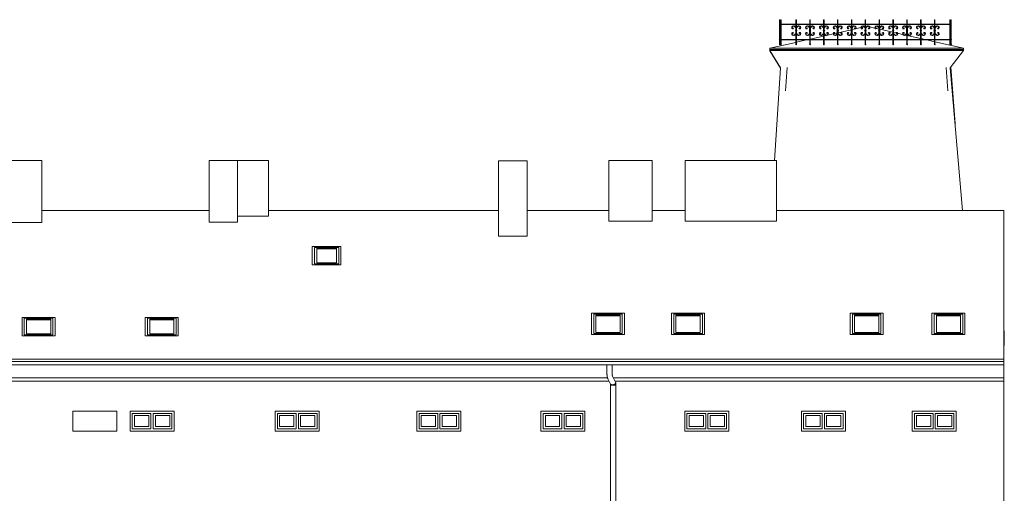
# Model space of a CAD drawing. Header units: metres. Extents: x -42 to 2, y -4.2 to 24.3.
# Tile 7 of 7: x -22.1 to 0.2, y 13.5 to 24.3. Entities that reach past the tile are written whole.
import ezdxf

# ---------------------------------------------------------------- set-up
doc = ezdxf.new("R2010")
doc.units = ezdxf.units.M
doc.layers.add('AV-STAVBA', color=7, linetype='Continuous', lineweight=18)

# ---------------------------------------------------------------- blocks, each defined once
blk = doc.blocks.new('WI_2 - 1000x450-1316788-Pohled SZ')
at = {"layer": 'AV-STAVBA'}
for p, q in [((-1.795, 15.35), (-1.795, 15)), ((-1.795, 15.35), (-1.37, 15.35)), ((-1.37, 15.35), (-1.795, 15.35)), ((-1.795, 15.35), (-1.795, 15)), ((-1.745, 15.05), (-1.745, 15.3)), ((-1.745, 15.3), (-1.42, 15.3)), ((-1.42, 15.3), (-1.42, 15.05)), ((-1.37, 15), (-1.37, 15.35)), ((-1.37, 15), (-1.37, 15.35)), ((-1.32, 15.35), (-1.32, 15)), ((-1.32, 15.35), (-0.895, 15.35)), ((-0.895, 15.35), (-1.32, 15.35)), ((-1.32, 15.35), (-1.32, 15)), ((-1.27, 15.05), (-1.27, 15.3)), ((-1.27, 15.3), (-0.945, 15.3)), ((-0.945, 15.3), (-0.945, 15.05)), ((-0.895, 15), (-0.895, 15.35)), ((-0.895, 15), (-0.895, 15.35)), ((-1.795, 15), (-1.37, 15)), ((-1.795, 15), (-1.37, 15)), ((-1.42, 15.05), (-1.745, 15.05)), ((-1.32, 15), (-0.895, 15)), ((-1.32, 15), (-0.895, 15)), ((-0.945, 15.05), (-1.27, 15.05))]:
    blk.add_line(p, q, dxfattribs=at)
blk = doc.blocks.new('WI_2 - 1000x450-1316916-Pohled SZ')
at = {"layer": 'AV-STAVBA'}
for p, q in [((-6.965, 15.35), (-6.965, 15)), ((-6.965, 15.35), (-6.54, 15.35)), ((-6.54, 15.35), (-6.965, 15.35)), ((-6.965, 15.35), (-6.965, 15)), ((-6.915, 15.05), (-6.915, 15.3)), ((-6.915, 15.3), (-6.59, 15.3)), ((-6.59, 15.3), (-6.59, 15.05)), ((-6.54, 15), (-6.54, 15.35)), ((-6.54, 15), (-6.54, 15.35)), ((-6.49, 15.35), (-6.49, 15)), ((-6.49, 15.35), (-6.065, 15.35)), ((-6.065, 15.35), (-6.49, 15.35)), ((-6.49, 15.35), (-6.49, 15)), ((-6.44, 15.05), (-6.44, 15.3)), ((-6.44, 15.3), (-6.115, 15.3)), ((-6.115, 15.3), (-6.115, 15.05)), ((-6.065, 15), (-6.065, 15.35)), ((-6.065, 15), (-6.065, 15.35)), ((-6.965, 15), (-6.54, 15)), ((-6.965, 15), (-6.54, 15)), ((-6.59, 15.05), (-6.915, 15.05)), ((-6.49, 15), (-6.065, 15)), ((-6.49, 15), (-6.065, 15)), ((-6.115, 15.05), (-6.44, 15.05))]:
    blk.add_line(p, q, dxfattribs=at)
blk = doc.blocks.new('WI_1_střešní - 750x1000-1468822-Pohled SZ')
at = {"layer": 'AV-STAVBA'}
for p, q in [((-18.53, 17.533), (-19.28, 17.533)), ((-19.28, 17.533), (-19.28, 17.117)), ((-19.23, 17.137), (-19.23, 17.512)), ((-19.23, 17.512), (-18.58, 17.512)), ((-18.58, 17.512), (-19.23, 17.512)), ((-19.23, 17.512), (-19.23, 17.137)), ((-19.18, 17.158), (-19.18, 17.491)), ((-19.18, 17.491), (-18.63, 17.491)), ((-18.63, 17.478), (-19.18, 17.478)), ((-18.63, 17.491), (-18.63, 17.158)), ((-18.58, 17.512), (-18.58, 17.137)), ((-18.58, 17.137), (-18.58, 17.512)), ((-18.53, 17.117), (-18.53, 17.533)), ((-19.28, 17.117), (-18.53, 17.117)), ((-18.58, 17.137), (-19.23, 17.137)), ((-19.23, 17.137), (-18.58, 17.137)), ((-18.63, 17.158), (-19.18, 17.158))]:
    blk.add_line(p, q, dxfattribs=at)
blk = doc.blocks.new('WI_1_střešní - 750x1150-1468877-Pohled SZ')
at = {"layer": 'AV-STAVBA'}
for p, q in [((-8.385, 17.627), (-9.135, 17.627)), ((-9.135, 17.627), (-9.135, 17.148)), ((-9.085, 17.169), (-9.085, 17.606)), ((-9.085, 17.606), (-8.435, 17.606)), ((-8.435, 17.606), (-9.085, 17.606)), ((-9.085, 17.606), (-9.085, 17.169)), ((-9.035, 17.189), (-9.035, 17.585)), ((-9.035, 17.585), (-8.485, 17.585)), ((-8.485, 17.571), (-9.035, 17.571)), ((-8.485, 17.585), (-8.485, 17.189)), ((-8.435, 17.606), (-8.435, 17.169)), ((-8.435, 17.169), (-8.435, 17.606)), ((-8.385, 17.148), (-8.385, 17.627)), ((-9.135, 17.148), (-8.385, 17.148)), ((-8.435, 17.169), (-9.085, 17.169)), ((-9.085, 17.169), (-8.435, 17.169)), ((-8.485, 17.189), (-9.035, 17.189))]:
    blk.add_line(p, q, dxfattribs=at)
blk = doc.blocks.new('WI_1_střešní - 650x1000-1494084-Pohled SZ')
at = {"layer": 'AV-STAVBA'}
for p, q in [((-14.833, 19.145), (-15.483, 19.145)), ((-15.483, 19.145), (-15.483, 18.729)), ((-15.433, 18.749), (-15.433, 19.124)), ((-15.433, 19.124), (-14.883, 19.124)), ((-14.883, 19.124), (-15.433, 19.124)), ((-15.433, 19.124), (-15.433, 18.749)), ((-15.383, 18.77), (-15.383, 19.103)), ((-15.383, 19.103), (-14.933, 19.103)), ((-14.933, 19.09), (-15.383, 19.09)), ((-14.933, 19.103), (-14.933, 18.77)), ((-14.883, 19.124), (-14.883, 18.749)), ((-14.883, 18.749), (-14.883, 19.124)), ((-14.833, 18.729), (-14.833, 19.145)), ((-15.483, 18.729), (-14.833, 18.729)), ((-14.883, 18.749), (-15.433, 18.749)), ((-15.433, 18.749), (-14.883, 18.749)), ((-14.933, 18.77), (-15.383, 18.77))]:
    blk.add_line(p, q, dxfattribs=at)
blk = doc.blocks.new('GM_Dešťový svod_01 - GM_Dešťový svod_01-1503299-Pohled SZ')
at = {"layer": 'AV-STAVBA'}
for p, q in [((-8.784, 16.454), (-8.784, 16.237)), ((-8.664, 16.237), (-8.664, 16.454)), ((-8.766, 16.14), (-8.702, 16.019)), ((-8.588, 16.059), (-8.66, 16.196)), ((-8.706, 15.989), (-8.706, 5.932)), ((-8.674, 15.989), (-8.706, 15.989)), ((-8.705, 16.025), (-8.705, 15.989)), ((-8.66, 15.989), (-8.674, 15.989)), ((-8.659, 15.989), (-8.653, 15.989)), ((-8.646, 15.989), (-8.653, 15.989)), ((-8.646, 15.989), (-8.631, 15.989)), ((-8.63, 15.989), (-8.585, 15.989)), ((-8.586, 6.017), (-8.586, 15.989)), ((-8.585, 15.989), (-8.585, 16.048)), ((-8.706, 5.932), (-6.357, 5.123)), ((-6.29, 5.227), (-8.586, 6.017)), ((-6.301, 5.123), (-6.29, 5.153))]:
    blk.add_line(p, q, dxfattribs=at)
at = {"layer": 'AV-STAVBA', "flags": 128}
for points in [[(-8.766, 16.14), (-8.768, 16.143), (-8.77, 16.147), (-8.771, 16.15), (-8.772, 16.153), (-8.773, 16.156), (-8.774, 16.16), (-8.775, 16.163), (-8.776, 16.166), (-8.777, 16.169), (-8.778, 16.172), (-8.778, 16.175), (-8.779, 16.178), (-8.779, 16.181), (-8.78, 16.185), (-8.78, 16.188), (-8.781, 16.191), (-8.781, 16.195), (-8.782, 16.198), (-8.782, 16.201), (-8.782, 16.205), (-8.783, 16.208), (-8.783, 16.212), (-8.783, 16.215), (-8.783, 16.219), (-8.783, 16.222), (-8.783, 16.226), (-8.784, 16.229), (-8.784, 16.233), (-8.784, 16.236), (-8.784, 16.237)], [(-8.765, 16.141), (-8.766, 16.144), (-8.768, 16.148), (-8.769, 16.151), (-8.77, 16.154), (-8.771, 16.157), (-8.772, 16.16), (-8.773, 16.163), (-8.774, 16.166), (-8.775, 16.169), (-8.776, 16.172), (-8.776, 16.176), (-8.777, 16.179), (-8.777, 16.182), (-8.778, 16.185), (-8.778, 16.188), (-8.779, 16.192), (-8.779, 16.195), (-8.78, 16.198), (-8.78, 16.201), (-8.78, 16.205), (-8.781, 16.208), (-8.781, 16.212), (-8.781, 16.215), (-8.781, 16.219), (-8.781, 16.222), (-8.781, 16.226), (-8.782, 16.229), (-8.782, 16.233), (-8.782, 16.236), (-8.782, 16.237)], [(-8.659, 16.194), (-8.659, 16.194), (-8.659, 16.194), (-8.66, 16.195), (-8.66, 16.195), (-8.66, 16.196), (-8.66, 16.197), (-8.661, 16.199), (-8.661, 16.2), (-8.661, 16.202), (-8.661, 16.203), (-8.662, 16.205), (-8.662, 16.207), (-8.662, 16.209), (-8.662, 16.211), (-8.663, 16.213), (-8.663, 16.215), (-8.663, 16.217), (-8.663, 16.219), (-8.663, 16.222), (-8.663, 16.224), (-8.663, 16.226), (-8.664, 16.229), (-8.664, 16.231), (-8.664, 16.234), (-8.664, 16.236), (-8.664, 16.237)], [(-8.662, 16.195), (-8.662, 16.194), (-8.661, 16.193), (-8.661, 16.193), (-8.661, 16.193)]]:
    blk.add_lwpolyline(points, dxfattribs=at)
at = {"layer": 'AV-STAVBA'}
for points, knots in [([(-8.703, 16.019), (-8.702, 16.017), (-8.7, 16.015), (-8.696, 16.011), (-8.692, 16.007), (-8.685, 16.003), (-8.674, 16), (-8.664, 15.999), (-8.659, 15.999)], [0.6666667, 0.6666667, 0.6666667, 0.6666667, 0.7083333, 0.75, 0.7916667, 0.8333333, 0.9166667, 1, 1, 1, 1]), ([(-8.659, 15.999), (-8.654, 15.999), (-8.643, 16), (-8.63, 16.003), (-8.62, 16.007), (-8.613, 16.011), (-8.607, 16.015), (-8.601, 16.019), (-8.596, 16.024), (-8.592, 16.028), (-8.589, 16.034), (-8.587, 16.039), (-8.585, 16.044), (-8.585, 16.049), (-8.586, 16.054), (-8.587, 16.057), (-8.588, 16.059)], [0, 0, 0, 0, 0.0833333, 0.1666667, 0.2083333, 0.25, 0.2916667, 0.3333333, 0.375, 0.4166667, 0.4583333, 0.5, 0.5416667, 0.5833333, 0.625, 0.6666667, 0.6666667, 0.6666667, 0.6666667]), ([(-8.706, 5.932), (-8.706, 5.932), (-8.705, 5.933), (-8.7, 5.936), (-8.694, 5.941), (-8.689, 5.944), (-8.683, 5.949), (-8.676, 5.953), (-8.669, 5.958), (-8.662, 5.964), (-8.654, 5.969), (-8.647, 5.974), (-8.642, 5.977), (-8.637, 5.981), (-8.632, 5.985), (-8.627, 5.988), (-8.622, 5.992), (-8.616, 5.996), (-8.61, 6.001), (-8.604, 6.005), (-8.598, 6.009), (-8.593, 6.013), (-8.59, 6.015), (-8.588, 6.016)], [0, 0, 0, 0, 0.0833333, 0.1666667, 0.2083333, 0.25, 0.2916667, 0.3333333, 0.375, 0.4166667, 0.4583333, 0.5, 0.5208333, 0.5416667, 0.5833333, 0.6041667, 0.625, 0.6666667, 0.7083333, 0.75, 0.7916667, 0.8333333, 0.9166667, 0.9166667, 0.9166667, 0.9166667])]:
    blk.add_open_spline(points, degree=3, knots=knots, dxfattribs=at)
blk.add_open_spline([(-8.588, 6.016), (-8.587, 6.017), (-8.586, 6.017), (-8.586, 6.017)], degree=3, dxfattribs=at)
blk = doc.blocks.new('GM_Detový svod_1 - GM_Detový svod_04-1520184-Pohled SZ')
at = {"layer": 'AV-STAVBA'}
for p, q in [((0.249, 17.224), (0.235, 17.224)), ((0.249, 17.004), (0.249, 17.224)), ((0.235, 16.874), (0.243, 16.908))]:
    blk.add_line(p, q, dxfattribs=at)
at = {"layer": 'AV-STAVBA', "flags": 128}
for points in [[(0.241, 16.909), (0.241, 16.911), (0.242, 16.914), (0.242, 16.917), (0.242, 16.919), (0.243, 16.922), (0.243, 16.924), (0.243, 16.927), (0.244, 16.93), (0.244, 16.933), (0.244, 16.936), (0.245, 16.939), (0.245, 16.942), (0.245, 16.945), (0.245, 16.948), (0.245, 16.951), (0.246, 16.955), (0.246, 16.958), (0.246, 16.961), (0.246, 16.965), (0.246, 16.968), (0.246, 16.972), (0.246, 16.976), (0.247, 16.979), (0.247, 16.983), (0.247, 16.987), (0.247, 16.99), (0.247, 16.994), (0.247, 16.998), (0.247, 17.002), (0.247, 17.004)], [(0.243, 16.908), (0.243, 16.911), (0.244, 16.914), (0.244, 16.916), (0.244, 16.919), (0.245, 16.921), (0.245, 16.924), (0.245, 16.927), (0.246, 16.93), (0.246, 16.933), (0.246, 16.935), (0.247, 16.938), (0.247, 16.942), (0.247, 16.945), (0.247, 16.948), (0.247, 16.951), (0.248, 16.954), (0.248, 16.958), (0.248, 16.961), (0.248, 16.965), (0.248, 16.968), (0.248, 16.972), (0.248, 16.976), (0.249, 16.979), (0.249, 16.983), (0.249, 16.987), (0.249, 16.99), (0.249, 16.994), (0.249, 16.998), (0.249, 17.002), (0.249, 17.004)]]:
    blk.add_lwpolyline(points, dxfattribs=at)
blk = doc.blocks.new('Railing - BA_Kovaný sloupek_střecha-1527300-Pohled SZ')
at = {"layer": 'AV-STAVBA'}
for p, q in [((-0.992, 24.2), (-0.992, 24.3)), ((-0.982, 24.3), (-0.992, 24.3)), ((-0.992, 24.16), (-0.992, 24.19)), ((-0.982, 24.3), (-0.982, 24.2)), ((-0.982, 24.19), (-0.982, 24.16)), ((-0.982, 24.16), (-0.992, 24.16)), ((-0.992, 24.16), (-0.992, 24.098)), ((-0.992, 24.098), (-0.992, 24.09)), ((-0.992, 24.055), (-0.992, 24.091)), ((-0.992, 24.09), (-0.982, 24.09)), ((-0.992, 24.05), (-0.992, 24.055)), ((-0.982, 24.055), (-0.992, 24.055)), ((-0.992, 24.045), (-0.992, 24.05)), ((-0.982, 24.05), (-0.992, 24.05)), ((-0.992, 24.009), (-0.992, 24.045)), ((-0.982, 24.045), (-0.992, 24.045)), ((-0.982, 24.01), (-0.992, 24.01)), ((-0.992, 24.01), (-0.992, 24.002)), ((-0.992, 24.002), (-0.992, 23.94)), ((-0.982, 24.098), (-0.982, 24.16)), ((-0.982, 24.09), (-0.982, 24.098)), ((-0.982, 24.091), (-0.982, 24.055)), ((-0.982, 24.055), (-0.982, 24.05)), ((-0.982, 24.05), (-0.982, 24.045)), ((-0.982, 24.045), (-0.982, 24.009)), ((-0.982, 24.002), (-0.982, 24.01)), ((-0.982, 23.94), (-0.982, 24.002)), ((-0.992, 23.94), (-0.982, 23.94)), ((-0.992, 23.86), (-0.992, 23.94)), ((-0.992, 23.855), (-0.992, 23.86)), ((-0.982, 23.86), (-0.992, 23.86)), ((-0.992, 23.85), (-0.992, 23.855)), ((-0.982, 23.855), (-0.992, 23.855)), ((-0.992, 23.75), (-0.992, 23.84)), ((-0.992, 23.747), (-0.992, 23.75)), ((-0.982, 23.75), (-0.992, 23.75)), ((-0.992, 23.741), (-0.992, 23.747)), ((-0.982, 23.747), (-0.992, 23.747)), ((-0.992, 23.739), (-0.992, 23.741)), ((-0.982, 23.741), (-0.992, 23.741)), ((-0.992, 23.729), (-0.992, 23.739)), ((-0.982, 23.739), (-0.992, 23.739)), ((-0.982, 23.729), (-0.992, 23.729)), ((-0.982, 23.94), (-0.982, 23.86)), ((-0.982, 23.86), (-0.982, 23.855)), ((-0.982, 23.855), (-0.982, 23.85)), ((-0.982, 23.84), (-0.982, 23.75)), ((-0.982, 23.75), (-0.982, 23.747)), ((-0.982, 23.747), (-0.982, 23.741)), ((-0.982, 23.741), (-0.982, 23.739)), ((-0.982, 23.739), (-0.982, 23.729))]:
    blk.add_line(p, q, dxfattribs=at)
blk = doc.blocks.new('Railing - BA_Kovaný sloupek_střecha-V4-Pohled SZ')
at = {"layer": 'AV-STAVBA'}
for p, q in [((-1.328, 24.3), (-1.338, 24.3)), ((-1.338, 24.3), (-1.338, 24.2)), ((-1.338, 24.19), (-1.338, 24.128)), ((-1.328, 24.2), (-1.328, 24.3)), ((-1.328, 24.128), (-1.328, 24.19)), ((-1.396, 24.108), (-1.408, 24.112)), ((-1.408, 23.988), (-1.396, 23.992)), ((-1.346, 24.055), (-1.351, 24.05)), ((-1.351, 24.05), (-1.346, 24.045)), ((-1.343, 24.055), (-1.346, 24.055)), ((-1.346, 24.045), (-1.343, 24.045)), ((-1.343, 24.117), (-1.343, 24.055)), ((-1.343, 24.045), (-1.343, 23.983)), ((-1.338, 23.972), (-1.338, 23.86)), ((-1.328, 23.86), (-1.328, 23.972)), ((-1.323, 24.055), (-1.323, 24.117)), ((-1.319, 24.055), (-1.323, 24.055)), ((-1.323, 23.983), (-1.323, 24.045)), ((-1.323, 24.045), (-1.319, 24.045)), ((-1.315, 24.05), (-1.319, 24.055)), ((-1.319, 24.045), (-1.315, 24.05)), ((-1.258, 24.112), (-1.269, 24.108)), ((-1.269, 23.992), (-1.258, 23.988)), ((-1.341, 23.86), (-1.346, 23.855)), ((-1.346, 23.855), (-1.341, 23.85)), ((-1.338, 23.75), (-1.343, 23.747)), ((-1.343, 23.747), (-1.338, 23.741)), ((-1.338, 23.741), (-1.342, 23.739)), ((-1.342, 23.739), (-1.333, 23.729)), ((-1.338, 23.86), (-1.341, 23.86)), ((-1.338, 23.84), (-1.338, 23.75)), ((-1.333, 23.729), (-1.323, 23.739)), ((-1.324, 23.86), (-1.328, 23.86)), ((-1.328, 23.75), (-1.328, 23.84)), ((-1.322, 23.747), (-1.328, 23.75)), ((-1.328, 23.741), (-1.322, 23.747)), ((-1.323, 23.739), (-1.328, 23.741)), ((-1.32, 23.855), (-1.324, 23.86)), ((-1.324, 23.85), (-1.32, 23.855))]:
    blk.add_line(p, q, dxfattribs=at)
for centre, radius, start, end in [((-1.395, 24.12), 0.0401, 86.5286, 213.3212), ((-1.395, 23.98), 0.0401, 146.6788, 273.4714), ((-1.414, 24.108), 0.0175, 213.3212, 0), ((-1.414, 23.992), 0.0175, 0, 146.6788), ((-1.395, 24.12), 0.0301, 86.5286, 213.3212), ((-1.395, 23.98), 0.0301, 146.6788, 273.4714), ((-1.414, 24.108), 0.0075, 213.3212, 31.6188), ((-1.414, 23.992), 0.0075, 328.3812, 146.6788), ((-1.397, 24.089), 0.071, 33.3985, 86.5286), ((-1.397, 24.089), 0.061, 27.1606, 86.5286), ((-1.397, 24.011), 0.061, 273.4714, 332.8394), ((-1.397, 24.011), 0.071, 273.4714, 326.6015), ((-1.268, 24.089), 0.071, 93.4714, 146.6015), ((-1.268, 24.011), 0.071, 213.3985, 266.5286), ((-1.268, 24.089), 0.061, 93.4714, 152.8394), ((-1.268, 24.011), 0.061, 207.1606, 266.5286), ((-1.27, 24.12), 0.0401, 326.6788, 93.4714), ((-1.27, 23.98), 0.0401, 266.5286, 33.3212), ((-1.27, 24.12), 0.0301, 326.6788, 93.4714), ((-1.27, 23.98), 0.0301, 266.5286, 33.3212), ((-1.251, 24.108), 0.0175, 180, 326.6788), ((-1.251, 23.992), 0.0175, 33.3212, 180), ((-1.251, 24.108), 0.0075, 148.3812, 326.6788), ((-1.251, 23.992), 0.0075, 33.3212, 211.6188)]:
    blk.add_arc(centre, radius, start, end, dxfattribs=at)
blk = doc.blocks.new('Railing - BA_Kovaný sloupek_střecha_roh-1531454-Pohled SZ')
at = {"layer": 'AV-STAVBA'}
for p, q in [((-4.849, 24.3), (-4.859, 24.3)), ((-4.859, 24.3), (-4.859, 24.081)), ((-4.849, 24.081), (-4.849, 24.3)), ((-4.859, 24.081), (-4.859, 23.86)), ((-4.849, 23.86), (-4.849, 24.081)), ((-4.862, 23.86), (-4.867, 23.855)), ((-4.867, 23.855), (-4.862, 23.85)), ((-4.859, 23.75), (-4.864, 23.747)), ((-4.864, 23.747), (-4.859, 23.741)), ((-4.859, 23.741), (-4.863, 23.739)), ((-4.863, 23.739), (-4.854, 23.729)), ((-4.859, 23.86), (-4.862, 23.86)), ((-4.862, 23.85), (-4.859, 23.85)), ((-4.859, 23.85), (-4.859, 23.75)), ((-4.854, 23.729), (-4.844, 23.739)), ((-4.845, 23.86), (-4.849, 23.86)), ((-4.849, 23.85), (-4.845, 23.85)), ((-4.849, 23.75), (-4.849, 23.85)), ((-4.843, 23.747), (-4.849, 23.75)), ((-4.849, 23.741), (-4.843, 23.747)), ((-4.844, 23.739), (-4.849, 23.741)), ((-4.841, 23.855), (-4.845, 23.86)), ((-4.845, 23.85), (-4.841, 23.855))]:
    blk.add_line(p, q, dxfattribs=at)
blk = doc.blocks.new('Railing - BA_Kovaný sloupek_střecha_roh-V5-Pohled SZ')
at = {"layer": 'AV-STAVBA'}
for p, q in [((-0.957, 24.3), (-0.967, 24.3)), ((-0.967, 24.3), (-0.967, 24.081)), ((-0.957, 24.081), (-0.957, 24.3)), ((-0.967, 24.081), (-0.967, 23.86)), ((-0.957, 23.86), (-0.957, 24.081)), ((-0.97, 23.86), (-0.975, 23.855)), ((-0.975, 23.855), (-0.97, 23.85)), ((-0.967, 23.75), (-0.972, 23.747)), ((-0.972, 23.747), (-0.967, 23.741)), ((-0.967, 23.741), (-0.971, 23.739)), ((-0.971, 23.739), (-0.962, 23.729)), ((-0.967, 23.86), (-0.97, 23.86)), ((-0.97, 23.85), (-0.967, 23.85)), ((-0.967, 23.85), (-0.967, 23.75)), ((-0.962, 23.729), (-0.952, 23.739)), ((-0.953, 23.86), (-0.957, 23.86)), ((-0.957, 23.75), (-0.957, 23.85)), ((-0.957, 23.85), (-0.953, 23.85)), ((-0.951, 23.747), (-0.957, 23.75)), ((-0.957, 23.741), (-0.951, 23.747)), ((-0.952, 23.739), (-0.957, 23.741)), ((-0.949, 23.855), (-0.953, 23.86)), ((-0.953, 23.85), (-0.949, 23.855))]:
    blk.add_line(p, q, dxfattribs=at)
blk = doc.blocks.new('Railing - BA_Kovaný sloupek_střecha_roh-V6-Pohled SZ')
at = {"layer": 'AV-STAVBA'}
for p, q in [((-4.834, 24.081), (-4.834, 24.3)), ((-4.824, 24.3), (-4.834, 24.3)), ((-4.824, 24.3), (-4.824, 24.081)), ((-4.834, 23.86), (-4.834, 24.081)), ((-4.824, 24.081), (-4.824, 23.86)), ((-4.834, 23.855), (-4.834, 23.86)), ((-4.834, 23.86), (-4.824, 23.86)), ((-4.834, 23.85), (-4.834, 23.855)), ((-4.834, 23.855), (-4.824, 23.855)), ((-4.834, 23.75), (-4.834, 23.85)), ((-4.834, 23.85), (-4.824, 23.85)), ((-4.834, 23.747), (-4.834, 23.75)), ((-4.834, 23.75), (-4.824, 23.75)), ((-4.834, 23.741), (-4.834, 23.747)), ((-4.834, 23.747), (-4.824, 23.747)), ((-4.834, 23.739), (-4.834, 23.741)), ((-4.834, 23.741), (-4.824, 23.741)), ((-4.834, 23.729), (-4.834, 23.739)), ((-4.834, 23.739), (-4.824, 23.739)), ((-4.834, 23.729), (-4.824, 23.729)), ((-4.824, 23.86), (-4.824, 23.855)), ((-4.824, 23.855), (-4.824, 23.85)), ((-4.824, 23.85), (-4.824, 23.75)), ((-4.824, 23.75), (-4.824, 23.747)), ((-4.824, 23.747), (-4.824, 23.741)), ((-4.824, 23.741), (-4.824, 23.739)), ((-4.824, 23.739), (-4.824, 23.729))]:
    blk.add_line(p, q, dxfattribs=at)
blk = doc.blocks.new('Railing - Railing-1526271-Pohled SZ')
at = {"layer": 'AV-STAVBA'}
for p, q in [((-4.844, 24.19), (-4.844, 24.2)), ((-4.844, 24.2), (-4.834, 24.2)), ((-4.834, 24.19), (-4.844, 24.19)), ((-4.824, 24.2), (-0.972, 24.2)), ((-0.972, 24.19), (-4.824, 24.19)), ((-0.972, 24.19), (-0.972, 24.2)), ((-4.844, 23.84), (-4.844, 23.85)), ((-4.844, 23.85), (-4.834, 23.85)), ((-4.834, 23.84), (-4.844, 23.84)), ((-4.824, 23.85), (-0.972, 23.85)), ((-0.972, 23.84), (-4.824, 23.84)), ((-0.972, 23.84), (-0.972, 23.85))]:
    blk.add_line(p, q, dxfattribs=at)
for name, p in [('Railing - BA_Kovaný sloupek_střecha_roh-1531454-Pohled SZ', (0, 0)), ('Railing - BA_Kovaný sloupek_střecha_roh-V6-Pohled SZ', (0, 0)), ('Railing - BA_Kovaný sloupek_střecha-V4-Pohled SZ', (-3.15, 0)), ('Railing - BA_Kovaný sloupek_střecha-V4-Pohled SZ', (-2.835, 0)), ('Railing - BA_Kovaný sloupek_střecha-V4-Pohled SZ', (-2.52, 0)), ('Railing - BA_Kovaný sloupek_střecha-V4-Pohled SZ', (-2.205, 0)), ('Railing - BA_Kovaný sloupek_střecha-V4-Pohled SZ', (-1.89, 0)), ('Railing - BA_Kovaný sloupek_střecha-V4-Pohled SZ', (-1.575, 0)), ('Railing - BA_Kovaný sloupek_střecha-V4-Pohled SZ', (-1.26, 0)), ('Railing - BA_Kovaný sloupek_střecha-V4-Pohled SZ', (-0.945, 0)), ('Railing - BA_Kovaný sloupek_střecha-V4-Pohled SZ', (-0.63, 0)), ('Railing - BA_Kovaný sloupek_střecha-V4-Pohled SZ', (-0.315, 0)), ('Railing - BA_Kovaný sloupek_střecha-V4-Pohled SZ', (0, 0)), ('Railing - BA_Kovaný sloupek_střecha-1527300-Pohled SZ', (0, 0)), ('Railing - BA_Kovaný sloupek_střecha_roh-V5-Pohled SZ', (0, 0))]:
    blk.add_blockref(name, p)
blk = doc.blocks.new('Řísma 2NP_ vnitroblok - Řísma 2NP_ vnitroblok-1646675-Pohled SZ')
at = {"layer": 'AV-STAVBA'}
for p, q in [((0.235, 16.453), (0.235, 16.161)), ((-8.774, 16.161), (-25.124, 16.161)), ((0.235, 16.161), (-8.642, 16.161)), ((0.235, 16.161), (0.235, 16.087)), ((-8.739, 16.087), (-25.124, 16.087)), ((0.235, 16.087), (-8.603, 16.087))]:
    blk.add_line(p, q, dxfattribs=at)

msp = doc.modelspace()

# ---------------------------------------------------------------- linework, layer by layer
at = {"layer": 'AV-STAVBA'}
for p, q in [((-3.764, 23.95), (-3.64, 23.978)), ((-3.63, 23.98), (-3.548, 23.999)), ((-3.528, 24.004), (-3.233, 24.071)), ((-3.213, 24.075), (-3.145, 24.091)), ((-3.131, 24.094), (-3.01, 24.121)), ((-3, 24.124), (-2.936, 24.138)), ((-2.924, 24.141), (-2.913, 24.144)), ((-2.903, 24.146), (-2.884, 24.15)), ((-2.88, 24.15), (-2.884, 24.15)), ((-2.821, 24.137), (-2.863, 24.147)), ((-2.693, 24.108), (-2.808, 24.134)), ((-2.668, 24.102), (-2.681, 24.105)), ((-2.603, 24.088), (-2.658, 24.1)), ((-2.288, 24.016), (-2.583, 24.083)), ((-2.213, 23.999), (-2.268, 24.011)), ((-2.189, 23.993), (-2.203, 23.996)), ((-2.062, 23.964), (-2.177, 23.991)), ((-2.01, 23.953), (-2.049, 23.961)), ((-5.081, 23.65), (-4.488, 23.785)), ((-4.478, 23.787), (-4.246, 23.84)), ((-4.202, 23.85), (-4.181, 23.855)), ((-4.159, 23.86), (-3.858, 23.928)), ((-3.848, 23.931), (-3.801, 23.941)), ((-1.968, 23.943), (-1.993, 23.949)), ((-1.653, 23.871), (-1.958, 23.941)), ((-1.559, 23.85), (-1.643, 23.869)), ((-1.338, 23.8), (-1.515, 23.84)), ((-0.681, 23.65), (-1.328, 23.797)), ((-5.081, 23.65), (-0.681, 23.65)), ((-5.081, 23.65), (-5.081, 23.592)), ((-0.681, 23.619), (-5.081, 23.619)), ((-0.681, 23.6), (-5.081, 23.6)), ((-5.081, 23.6), (-4.84, 23.205)), ((-4.841, 23.198), (-5.081, 23.592)), ((-0.983, 23.205), (-0.681, 23.6)), ((-0.681, 23.65), (-0.681, 23.6)), ((-4.974, 21.1), (-4.84, 23.205)), ((-4.688, 23.213), (-4.727, 22.686)), ((-1.034, 22.686), (-1.074, 23.213)), ((-0.7, 19.966), (-0.983, 23.205)), ((-0.872, 21.941), (-0.969, 23.223)), ((-21.63, 21.1), (-22.63, 21.1)), ((-21.63, 21.1), (-21.63, 19.692)), ((-17.83, 19.698), (-17.83, 21.1)), ((-16.478, 21.1), (-17.83, 21.1)), ((-17.18, 21.1), (-17.18, 19.698)), ((-16.478, 19.834), (-16.478, 21.1)), ((-10.598, 21.09), (-11.248, 21.09)), ((-11.248, 21.09), (-11.248, 19.377)), ((-10.598, 21.09), (-10.598, 19.377)), ((-7.758, 21.1), (-8.738, 21.1)), ((-8.738, 21.1), (-8.738, 19.719)), ((-7.758, 21.1), (-7.758, 19.719)), ((-4.928, 21.1), (-7.008, 21.1)), ((-7.008, 21.1), (-7.008, 19.719)), ((-4.928, 21.1), (-4.928, 19.719)), ((-21.63, 19.966), (-17.83, 19.966)), ((-16.478, 19.966), (-11.248, 19.966)), ((-10.598, 19.966), (-8.738, 19.966)), ((-7.758, 19.966), (-7.008, 19.966)), ((-4.928, 19.966), (0.235, 19.966)), ((0.235, 16.453), (0.235, 19.966)), ((-17.18, 19.698), (-17.83, 19.698)), ((-16.478, 19.834), (-17.18, 19.834)), ((-7.758, 19.719), (-8.738, 19.719)), ((-4.928, 19.719), (-7.008, 19.719)), ((-21.63, 19.692), (-22.63, 19.692)), ((-10.598, 19.377), (-11.248, 19.377)), ((-15.483, 18.729), (-15.483, 19.145)), ((-15.483, 19.145), (-14.833, 19.145)), ((-14.833, 19.145), (-14.833, 18.729)), ((-14.833, 18.729), (-15.483, 18.729)), ((-22.08, 17.117), (-22.08, 17.533)), ((-22.08, 17.533), (-21.33, 17.533)), ((-21.33, 17.533), (-21.33, 17.117)), ((-19.28, 17.117), (-19.28, 17.533)), ((-19.28, 17.533), (-18.53, 17.533)), ((-18.53, 17.533), (-18.53, 17.117)), ((-9.135, 17.148), (-9.135, 17.627)), ((-9.135, 17.627), (-8.385, 17.627)), ((-8.385, 17.627), (-8.385, 17.148)), ((-7.315, 17.148), (-7.315, 17.627)), ((-7.315, 17.627), (-6.565, 17.627)), ((-6.565, 17.627), (-6.565, 17.148)), ((-3.255, 17.148), (-3.255, 17.627)), ((-3.255, 17.627), (-2.505, 17.627)), ((-2.505, 17.627), (-2.505, 17.148)), ((-1.395, 17.148), (-1.395, 17.627)), ((-1.395, 17.627), (-0.645, 17.627)), ((-0.645, 17.627), (-0.645, 17.148)), ((-21.33, 17.117), (-22.08, 17.117)), ((-18.53, 17.117), (-19.28, 17.117)), ((-8.385, 17.148), (-9.135, 17.148)), ((-6.565, 17.148), (-7.315, 17.148)), ((-2.505, 17.148), (-3.255, 17.148)), ((-0.645, 17.148), (-1.395, 17.148)), ((-39.765, 16.58), (0.235, 16.58)), ((0.235, 16.533), (-39.765, 16.533)), ((-39.765, 16.53), (0.235, 16.53)), ((-39.765, 16.453), (0.235, 16.453)), ((0.235, 16.087), (0.235, 11.665)), ((-20.925, 14.95), (-20.925, 15.4)), ((-20.925, 15.4), (-19.925, 15.4)), ((-19.925, 15.4), (-19.925, 14.95)), ((-19.625, 14.95), (-19.625, 15.4)), ((-19.625, 15.4), (-18.625, 15.4)), ((-18.625, 15.4), (-18.625, 14.95)), ((-16.325, 14.95), (-16.325, 15.4)), ((-16.325, 15.4), (-15.325, 15.4)), ((-15.325, 15.4), (-15.325, 14.95)), ((-13.105, 14.95), (-13.105, 15.4)), ((-13.105, 15.4), (-12.105, 15.4)), ((-12.105, 15.4), (-12.105, 14.95)), ((-10.285, 14.95), (-10.285, 15.4)), ((-10.285, 15.4), (-9.285, 15.4)), ((-9.285, 15.4), (-9.285, 14.95)), ((-7.015, 14.95), (-7.015, 15.4)), ((-7.015, 15.4), (-6.015, 15.4)), ((-6.015, 15.4), (-6.015, 14.95)), ((-4.365, 14.95), (-4.365, 15.4)), ((-4.365, 15.4), (-3.365, 15.4)), ((-3.365, 15.4), (-3.365, 14.95)), ((-1.845, 14.95), (-1.845, 15.4)), ((-1.845, 15.4), (-0.845, 15.4)), ((-0.845, 15.4), (-0.845, 14.95)), ((-19.925, 14.95), (-20.925, 14.95)), ((-18.625, 14.95), (-19.625, 14.95)), ((-15.325, 14.95), (-16.325, 14.95)), ((-12.105, 14.95), (-13.105, 14.95)), ((-9.285, 14.95), (-10.285, 14.95)), ((-6.015, 14.95), (-7.015, 14.95)), ((-3.365, 14.95), (-4.365, 14.95)), ((-0.845, 14.95), (-1.845, 14.95))]:
    msp.add_line(p, q, dxfattribs=at)

# ---------------------------------------------------------------- block references
for name, p in [('Railing - Railing-1526271-Pohled SZ', (0, 0)), ('WI_1_střešní - 650x1000-1494084-Pohled SZ', (0, 0)), ('WI_1_střešní - 750x1000-1468822-Pohled SZ', (-2.8, 0)), ('WI_1_střešní - 750x1000-1468822-Pohled SZ', (0, 0)), ('WI_1_střešní - 750x1150-1468877-Pohled SZ', (0, 0)), ('WI_1_střešní - 750x1150-1468877-Pohled SZ', (1.82, 0)), ('WI_1_střešní - 750x1150-1468877-Pohled SZ', (5.88, 0)), ('WI_1_střešní - 750x1150-1468877-Pohled SZ', (7.74, 0)), ('GM_Detový svod_1 - GM_Detový svod_04-1520184-Pohled SZ', (0, 0)), ('Řísma 2NP_ vnitroblok - Řísma 2NP_ vnitroblok-1646675-Pohled SZ', (0, 0)), ('GM_Dešťový svod_01 - GM_Dešťový svod_01-1503299-Pohled SZ', (0, 0)), ('WI_2 - 1000x450-1316788-Pohled SZ', (-17.78, 0)), ('WI_2 - 1000x450-1316788-Pohled SZ', (-14.48, 0)), ('WI_2 - 1000x450-1316788-Pohled SZ', (-11.26, 0)), ('WI_2 - 1000x450-1316788-Pohled SZ', (-8.44, 0)), ('WI_2 - 1000x450-1316916-Pohled SZ', (0, 0)), ('WI_2 - 1000x450-1316788-Pohled SZ', (-2.52, 0)), ('WI_2 - 1000x450-1316788-Pohled SZ', (0, 0))]:
    msp.add_blockref(name, p, dxfattribs=at)

doc.saveas('drawing.dxf')
